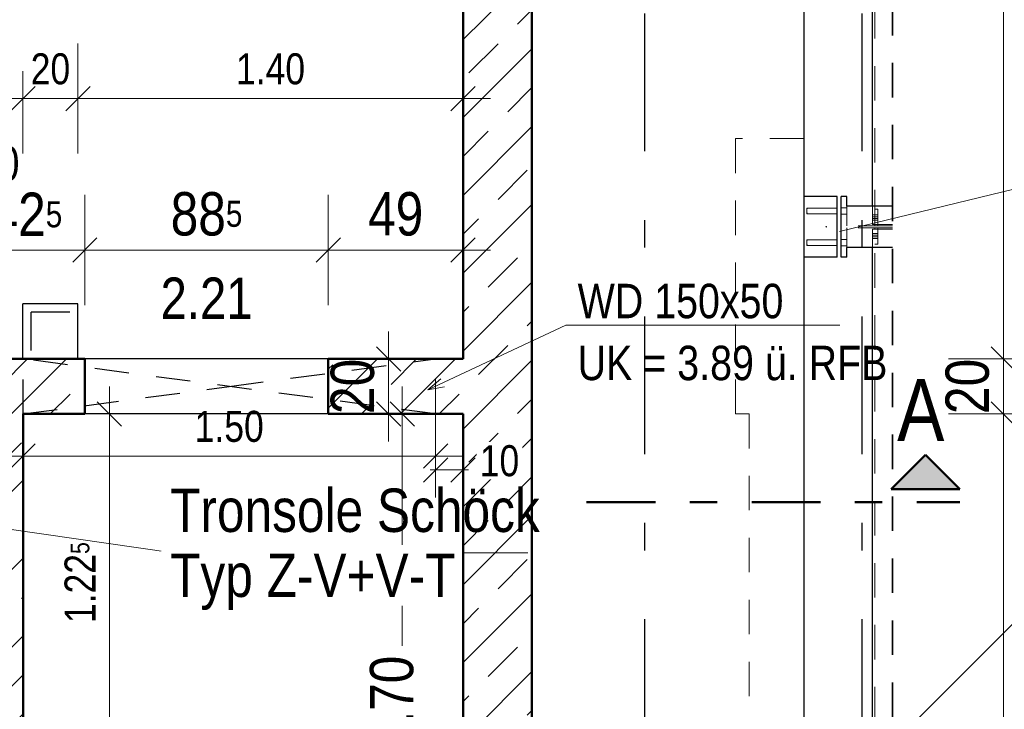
# Model space of a CAD drawing. Header units: millimetres. Extents: x 0 to 102, y -15 to 47.
# Tile 83 of 103: x 46.27 to 49.85, y 24.38 to 26.89. Entities that reach past the tile are written whole.
import ezdxf

# ---------------------------------------------------------------- set-up
doc = ezdxf.new("R2010")
doc.units = ezdxf.units.MM
for name, pattern in [('DASHDOT', [1, 0.5, -0.25, 0, -0.25]), ('DASHDOTX2', [2, 1, -0.5, 0, -0.5]), ('HIDDEN', [0.375, 0.25, -0.125])]:
    doc.linetypes.add(name, pattern=pattern)
doc.layers.add('Achsen', color=7, linetype='Continuous', lineweight=20)
doc.layers.add('Schraffuren', color=7, linetype='Continuous', lineweight=20)
doc.styles.add('Arial Narrow', font='ARIALN.TTF')
doc.dimstyles.new('Arch_Strakon_dimstyle', dxfattribs={"dimtxt": 15.75, "dimasz": 1, "dimexe": 1.25, "dimexo": 0.0625, "dimgap": 1, "dimtad": 0, "dimzin": 12, "dimdsep": 46, "dimtxsty": 'Arial Narrow', "dimblk": 'Arrowhead_Tick', "dimsah": 1, "dimcen": 0, "dimse1": 1, "dimse2": 1, "dimclrd": 6, "dimclrt": 2, "dimazin": 0, "dimtfac": 1, "dimtdec": 4, "dimtmove": 0, "dimatfit": 3, "dimldrblk": 'NONE', "dimfxl": 1, "dimtvp": 1, "dimtolj": 1, "dimtzin": 0, "dimlwd": 13, "dimarcsym": 2})
pattern_1 = [(45, (0, 0), (-0.14142136, 0.14142136), [0.15, -0.1]), (45, (-0.07071, 0.07071), (-0.14142136, 0.14142136), [])]

# ---------------------------------------------------------------- blocks, each defined once
blk = doc.blocks.new('Arrowhead_Tick')
at = {"color": 0, "linetype": 'Continuous', "lineweight": -2}
for p, q in [((0, 20), (0, -10)), ((-1, 0), (0, 0)), ((10, 0), (0, 0))]:
    blk.add_line(p, q, dxfattribs=at)
at = {"color": 2, "linetype": 'Continuous', "lineweight": 35}
blk.add_line((4.42, 4.42), (-4.42, -4.42), dxfattribs=at)
blk = doc.blocks.new('*D13')
at = {"color": 6, "linetype": 'Continuous', "lineweight": 13}
blk.add_line((50.35, 24.1145), (50.35, 26.1245), dxfattribs=at)
at = {"layer": 'Defpoints', "color": 0}
for p in [(49.206, 26.1345), (50.35, 26.1345), (49.246, 24.1045)]:
    blk.add_point(p, dxfattribs=at)
at = {"color": 6, "lineweight": 13, "xscale": 0.01, "yscale": 0.01, "zscale": 0.01}
for p, rotation in [((50.35, 26.1345), 90), ((50.35, 24.1045), 270)]:
    blk.add_blockref('Arrowhead_Tick', p, dxfattribs=dict(at, rotation=rotation))
at = {"color": 2, "lineweight": 35, "insert": (50.2196, 25.1195), "char_height": 0.1575, "attachment_point": 5, "rotation": 90, "style": 'Arial Narrow'}
blk.add_mtext('\\A1;2.03', dxfattribs=at)
blk = doc.blocks.new('_None')
blk = doc.blocks.new('*D14')
at = {"color": 6, "linetype": 'Continuous', "lineweight": 13}
blk.add_line((50.35, 26.1445), (50.35, 28.1545), dxfattribs=at)
at = {"layer": 'Defpoints', "color": 0}
for p in [(49.246, 28.1645), (50.35, 28.1645), (49.206, 26.1345)]:
    blk.add_point(p, dxfattribs=at)
at = {"color": 6, "lineweight": 13, "xscale": 0.01, "yscale": 0.01, "zscale": 0.01}
for p, rotation in [((50.35, 28.1645), 90), ((50.35, 26.1345), 270)]:
    blk.add_blockref('Arrowhead_Tick', p, dxfattribs=dict(at, rotation=rotation))
at = {"color": 2, "lineweight": 35, "insert": (50.2196, 27.1495), "char_height": 0.1575, "attachment_point": 5, "rotation": 90, "style": 'Arial Narrow'}
blk.add_mtext('\\A1;2.03', dxfattribs=at)
blk = doc.blocks.new('*D67')
at = {"layer": 'Achsen', "color": 6, "linetype": 'Continuous', "lineweight": 13}
blk.add_line((45.5, 25.4645), (45.5, 25.6445), dxfattribs=at)
at = {"layer": 'Defpoints', "color": 0}
for p in [(45.5, 25.6545), (46.5105, 25.6545), (46.5105, 25.4545)]:
    blk.add_point(p, dxfattribs=at)
at = {"layer": 'Achsen', "color": 6, "lineweight": 13, "xscale": 0.01, "yscale": 0.01, "zscale": 0.01}
for p, rotation in [((45.5, 25.6545), 90), ((45.5, 25.4545), 270)]:
    blk.add_blockref('Arrowhead_Tick', p, dxfattribs=dict(at, rotation=rotation))
at = {"layer": 'Achsen', "color": 2, "lineweight": 35, "insert": (45.3696, 25.5545), "char_height": 0.1575, "attachment_point": 5, "rotation": 90, "style": 'Arial Narrow'}
blk.add_mtext('\\A1;20', dxfattribs=at)
blk = doc.blocks.new('*D68')
at = {"layer": 'Achsen', "color": 6, "linetype": 'Continuous', "lineweight": 13}
blk.add_line((45.5, 25.6645), (45.5, 29.9545), dxfattribs=at)
at = {"layer": 'Defpoints', "color": 0}
for p in [(45.5, 29.9645), (47.8859, 29.9645), (46.5105, 25.6545)]:
    blk.add_point(p, dxfattribs=at)
at = {"layer": 'Achsen', "color": 6, "lineweight": 13, "xscale": 0.01, "yscale": 0.01, "zscale": 0.01}
for p, rotation in [((45.5, 29.9645), 90), ((45.5, 25.6545), 270)]:
    blk.add_blockref('Arrowhead_Tick', p, dxfattribs=dict(at, rotation=rotation))
at = {"layer": 'Achsen', "color": 2, "lineweight": 35, "insert": (45.3696, 27.8095), "char_height": 0.1575, "attachment_point": 5, "rotation": 90, "style": 'Arial Narrow'}
blk.add_mtext('\\A1;4.31', dxfattribs=at)
blk = doc.blocks.new('*D112')
at = {"layer": 'Achsen', "color": 6, "linetype": 'Continuous', "lineweight": 13}
blk.add_line((49.85, 22.8621), (49.85, 25.4445), dxfattribs=at)
at = {"layer": 'Defpoints', "color": 0}
for p in [(47.8859, 25.4545), (49.85, 25.4545), (47.8871, 22.8521)]:
    blk.add_point(p, dxfattribs=at)
at = {"layer": 'Achsen', "color": 6, "lineweight": 13, "xscale": 0.01, "yscale": 0.01, "zscale": 0.01}
for p, rotation in [((49.85, 25.4545), 90), ((49.85, 22.8521), 270)]:
    blk.add_blockref('Arrowhead_Tick', p, dxfattribs=dict(at, rotation=rotation))
at = {"layer": 'Achsen', "color": 2, "lineweight": 35, "insert": (49.7196, 24.1533), "char_height": 0.1575, "attachment_point": 5, "rotation": 90, "style": 'Arial Narrow'}
blk.add_mtext('\\A1;2.60', dxfattribs=at)
blk = doc.blocks.new('*D113')
at = {"layer": 'Achsen', "color": 6, "linetype": 'Continuous', "lineweight": 13}
blk.add_line((49.85, 25.4645), (49.85, 25.6445), dxfattribs=at)
at = {"layer": 'Defpoints', "color": 0}
for p in [(47.8859, 25.6545), (49.85, 25.6545), (47.8859, 25.4545)]:
    blk.add_point(p, dxfattribs=at)
at = {"layer": 'Achsen', "color": 6, "lineweight": 13, "xscale": 0.01, "yscale": 0.01, "zscale": 0.01}
for p, rotation in [((49.85, 25.6545), 90), ((49.85, 25.4545), 270)]:
    blk.add_blockref('Arrowhead_Tick', p, dxfattribs=dict(at, rotation=rotation))
at = {"layer": 'Achsen', "color": 2, "lineweight": 35, "insert": (49.7196, 25.5545), "char_height": 0.1575, "attachment_point": 5, "rotation": 90, "style": 'Arial Narrow'}
blk.add_mtext('\\A1;20', dxfattribs=at)
blk = doc.blocks.new('*D114')
at = {"layer": 'Achsen', "color": 6, "linetype": 'Continuous', "lineweight": 13}
blk.add_line((49.85, 25.6645), (49.85, 29.9545), dxfattribs=at)
at = {"layer": 'Defpoints', "color": 0}
for p in [(47.8859, 29.9645), (49.85, 29.9645), (47.8859, 25.6545)]:
    blk.add_point(p, dxfattribs=at)
at = {"layer": 'Achsen', "color": 6, "lineweight": 13, "xscale": 0.01, "yscale": 0.01, "zscale": 0.01}
for p, rotation in [((49.85, 29.9645), 90), ((49.85, 25.6545), 270)]:
    blk.add_blockref('Arrowhead_Tick', p, dxfattribs=dict(at, rotation=rotation))
at = {"layer": 'Achsen', "color": 2, "lineweight": 35, "insert": (49.7196, 27.8095), "char_height": 0.1575, "attachment_point": 5, "rotation": 90, "style": 'Arial Narrow'}
blk.add_mtext('\\A1;4.31', dxfattribs=at)
blk = doc.blocks.new('*D118')
at = {"layer": 'Achsen', "color": 6, "linetype": 'Continuous', "lineweight": 13}
blk.add_line((50.7, 19.7145), (50.7, 35.8545), dxfattribs=at)
at = {"layer": 'Defpoints', "color": 0}
for p in [(48.1357, 35.8645), (50.7, 35.8645), (48.1355, 19.7045)]:
    blk.add_point(p, dxfattribs=at)
at = {"layer": 'Achsen', "color": 6, "lineweight": 13, "xscale": 0.01, "yscale": 0.01, "zscale": 0.01}
for p, rotation in [((50.7, 35.8645), 90), ((50.7, 19.7045), 270)]:
    blk.add_blockref('Arrowhead_Tick', p, dxfattribs=dict(at, rotation=rotation))
at = {"layer": 'Achsen', "color": 2, "lineweight": 35, "insert": (50.5696, 27.7845), "char_height": 0.1575, "attachment_point": 5, "rotation": 90, "style": 'Arial Narrow'}
blk.add_mtext('\\A1;16.16', dxfattribs=at)
blk = doc.blocks.new('*D166')
at = {"layer": 'Achsen', "color": 6, "linetype": 'Continuous', "lineweight": 13}
blk.add_line((39.8657, 27.3), (47.8759, 27.3), dxfattribs=at)
at = {"layer": 'Defpoints', "color": 0}
for p in [(47.8859, 27.3), (39.8557, 26.6271), (47.8859, 25.6545)]:
    blk.add_point(p, dxfattribs=at)
at = {"layer": 'Achsen', "color": 6, "lineweight": 13, "xscale": 0.01, "yscale": 0.01, "zscale": 0.01}
blk.add_blockref('Arrowhead_Tick', (47.8859, 27.3), dxfattribs=at)
at = {"layer": 'Achsen', "color": 6, "lineweight": 13, "xscale": 0.01, "yscale": 0.01, "zscale": 0.01, "rotation": 180}
blk.add_blockref('Arrowhead_Tick', (39.8557, 27.3), dxfattribs=at)
at = {"layer": 'Achsen', "color": 2, "lineweight": 35, "insert": (43.8708, 27.4304), "char_height": 0.1575, "attachment_point": 5, "style": 'Arial Narrow'}
blk.add_mtext('\\A1;8.03', dxfattribs=at)
blk = doc.blocks.new('*D167')
at = {"layer": 'Achsen', "color": 6, "linetype": 'Continuous', "lineweight": 13}
blk.add_line((47.8959, 27.3), (48.1259, 27.3), dxfattribs=at)
at = {"layer": 'Defpoints', "color": 0}
for p in [(48.1359, 30.1645), (48.1359, 27.3), (47.8859, 25.6545)]:
    blk.add_point(p, dxfattribs=at)
at = {"layer": 'Achsen', "color": 6, "lineweight": 13, "xscale": 0.01, "yscale": 0.01, "zscale": 0.01}
blk.add_blockref('Arrowhead_Tick', (48.1359, 27.3), dxfattribs=at)
at = {"layer": 'Achsen', "color": 6, "lineweight": 13, "xscale": 0.01, "yscale": 0.01, "zscale": 0.01, "rotation": 180}
blk.add_blockref('Arrowhead_Tick', (47.8859, 27.3), dxfattribs=at)
at = {"layer": 'Achsen', "color": 2, "lineweight": 35, "insert": (48.0109, 27.4304), "char_height": 0.1575, "attachment_point": 5, "style": 'Arial Narrow'}
blk.add_mtext('\\A1;25', dxfattribs=at)
blk = doc.blocks.new('*D170')
at = {"layer": 'Achsen', "color": 6, "linetype": 'Continuous', "lineweight": 13}
blk.add_line((46.0955, 26.05), (46.5005, 26.05), dxfattribs=at)
at = {"layer": 'Defpoints', "color": 0}
for p in [(46.5105, 26.05), (46.0855, 25.6545), (46.5105, 25.6545)]:
    blk.add_point(p, dxfattribs=at)
at = {"layer": 'Achsen', "color": 6, "lineweight": 13, "xscale": 0.01, "yscale": 0.01, "zscale": 0.01}
blk.add_blockref('Arrowhead_Tick', (46.5105, 26.05), dxfattribs=at)
at = {"layer": 'Achsen', "color": 6, "lineweight": 13, "xscale": 0.01, "yscale": 0.01, "zscale": 0.01, "rotation": 180}
blk.add_blockref('Arrowhead_Tick', (46.0855, 26.05), dxfattribs=at)
at = {"layer": 'Achsen', "color": 2, "lineweight": 35, "insert": (46.298, 26.1791), "char_height": 0.1575, "attachment_point": 5, "style": 'Arial Narrow'}
blk.add_mtext('\\A1;42{\\A1;\\H.6x;\\S5;}', dxfattribs=at)
blk = doc.blocks.new('*D171')
at = {"layer": 'Achsen', "color": 6, "linetype": 'Continuous', "lineweight": 13}
blk.add_line((47.4055, 26.05), (47.8759, 26.05), dxfattribs=at)
at = {"layer": 'Defpoints', "color": 0}
for p in [(47.8859, 26.05), (47.3955, 25.6545), (47.8859, 25.6545)]:
    blk.add_point(p, dxfattribs=at)
at = {"layer": 'Achsen', "color": 6, "lineweight": 13, "xscale": 0.01, "yscale": 0.01, "zscale": 0.01}
blk.add_blockref('Arrowhead_Tick', (47.8859, 26.05), dxfattribs=at)
at = {"layer": 'Achsen', "color": 6, "lineweight": 13, "xscale": 0.01, "yscale": 0.01, "zscale": 0.01, "rotation": 180}
blk.add_blockref('Arrowhead_Tick', (47.3955, 26.05), dxfattribs=at)
at = {"layer": 'Achsen', "color": 2, "lineweight": 35, "insert": (47.6407, 26.1804), "char_height": 0.1575, "attachment_point": 5, "style": 'Arial Narrow'}
blk.add_mtext('\\A1;49', dxfattribs=at)
blk = doc.blocks.new('*D175')
at = {"layer": 'Achsen', "color": 6, "linetype": 'Continuous', "lineweight": 13}
blk.add_line((46.5205, 26.05), (47.3855, 26.05), dxfattribs=at)
at = {"layer": 'Defpoints', "color": 0}
for p in [(47.3955, 26.05), (46.5105, 25.6545), (47.3955, 25.6545)]:
    blk.add_point(p, dxfattribs=at)
at = {"layer": 'Achsen', "color": 6, "lineweight": 13, "xscale": 0.01, "yscale": 0.01, "zscale": 0.01}
blk.add_blockref('Arrowhead_Tick', (47.3955, 26.05), dxfattribs=at)
at = {"layer": 'Achsen', "color": 6, "lineweight": 13, "xscale": 0.01, "yscale": 0.01, "zscale": 0.01, "rotation": 180}
blk.add_blockref('Arrowhead_Tick', (46.5105, 26.05), dxfattribs=at)
at = {"layer": 'Achsen', "color": 2, "lineweight": 35, "insert": (46.953, 26.1804), "char_height": 0.1575, "attachment_point": 5, "style": 'Arial Narrow'}
blk.add_mtext('\\A1;88{\\A1;\\H.6x;\\S5;}', dxfattribs=at)
blk = doc.blocks.new('*D200')
at = {"layer": 'Achsen', "color": 6, "linetype": 'Continuous', "lineweight": 13}
for p, q in [((46.0605, 23.2), (46.0505, 23.2)), ((46.0705, 23.2), (46.0857, 23.2)), ((46.0957, 23.2), (46.1057, 23.2))]:
    blk.add_line(p, q, dxfattribs=at)
at = {"layer": 'Defpoints', "color": 0}
for p in [(46.0857, 25.6545), (46.0705, 23.9987), (46.0857, 23.2)]:
    blk.add_point(p, dxfattribs=at)
at = {"layer": 'Achsen', "color": 6, "lineweight": 13, "xscale": 0.01, "yscale": 0.01, "zscale": 0.01}
blk.add_blockref('Arrowhead_Tick', (46.0705, 23.2), dxfattribs=at)
at = {"layer": 'Achsen', "color": 6, "lineweight": 13, "xscale": 0.01, "yscale": 0.01, "zscale": 0.01, "rotation": 180}
blk.add_blockref('Arrowhead_Tick', (46.0857, 23.2), dxfattribs=at)
at = {"layer": 'Achsen', "color": 2, "lineweight": 35, "insert": (46.2513, 23.25), "char_height": 0.1575, "attachment_point": 5, "style": 'Arial Narrow'}
blk.add_mtext('\\A1;1{\\A1;\\H.6x;\\S5;}', dxfattribs=at)
blk = doc.blocks.new('*D203')
at = {"layer": 'Achsen', "color": 6, "linetype": 'Continuous', "lineweight": 13}
for p, q in [((47.6646, 25.4445), (47.6646, 24.6124)), ((47.6646, 23.7645), (47.6646, 24.1893))]:
    blk.add_line(p, q, dxfattribs=at)
at = {"layer": 'Defpoints', "color": 0}
for p in [(47.6646, 25.4545), (47.8859, 25.4545), (47.8871, 23.7545)]:
    blk.add_point(p, dxfattribs=at)
at = {"layer": 'Achsen', "color": 6, "lineweight": 13, "xscale": 0.01, "yscale": 0.01, "zscale": 0.01}
for p, rotation in [((47.6646, 25.4545), 90), ((47.6646, 23.7545), 270)]:
    blk.add_blockref('Arrowhead_Tick', p, dxfattribs=dict(at, rotation=rotation))
at = {"layer": 'Achsen', "color": 2, "lineweight": 35, "insert": (47.6268, 24.4008), "char_height": 0.1575, "attachment_point": 5, "rotation": 90, "style": 'Arial Narrow'}
blk.add_mtext('\\A1;1.70', dxfattribs=at)
blk = doc.blocks.new('*D204')
at = {"layer": 'Achsen', "color": 6, "linetype": 'Continuous', "lineweight": 13}
blk.add_line((47.6146, 25.4645), (47.6146, 25.6445), dxfattribs=at)
at = {"layer": 'Defpoints', "color": 0}
for p in [(47.6146, 25.6545), (47.8859, 25.6545), (47.8859, 25.4545)]:
    blk.add_point(p, dxfattribs=at)
at = {"layer": 'Achsen', "color": 6, "lineweight": 13, "xscale": 0.01, "yscale": 0.01, "zscale": 0.01}
for p, rotation in [((47.6146, 25.6545), 90), ((47.6146, 25.4545), 270)]:
    blk.add_blockref('Arrowhead_Tick', p, dxfattribs=dict(at, rotation=rotation))
at = {"layer": 'Achsen', "color": 2, "lineweight": 35, "insert": (47.4842, 25.5545), "char_height": 0.1575, "attachment_point": 5, "rotation": 90, "style": 'Arial Narrow'}
blk.add_mtext('\\A1;20', dxfattribs=at)
blk = doc.blocks.new('*D397')
at = {"layer": 'Achsen', "color": 6, "linetype": 'Continuous', "lineweight": 13}
blk.add_line((52.65, 19.9445), (52.65, 36.8546), dxfattribs=at)
at = {"layer": 'Defpoints', "color": 0}
for p in [(49.1259, 36.8646), (52.65, 36.8646), (49.126, 19.9345)]:
    blk.add_point(p, dxfattribs=at)
at = {"layer": 'Achsen', "color": 6, "lineweight": 13, "xscale": 0.01, "yscale": 0.01, "zscale": 0.01}
for p, rotation in [((52.65, 36.8646), 90), ((52.65, 19.9345), 270)]:
    blk.add_blockref('Arrowhead_Tick', p, dxfattribs=dict(at, rotation=rotation))
blk = doc.blocks.new('*D455')
at = {"color": 6, "linetype": 'Continuous', "lineweight": 13}
blk.add_line((45.7, 25.2145), (45.7, 25.4445), dxfattribs=at)
at = {"layer": 'Defpoints', "color": 0}
for p in [(45.7, 25.4545), (46.2857, 25.4545), (46.2355, 25.2045)]:
    blk.add_point(p, dxfattribs=at)
at = {"color": 6, "lineweight": 13, "xscale": 0.01, "yscale": 0.01, "zscale": 0.01}
for p, rotation in [((45.7, 25.4545), 90), ((45.7, 25.2045), 270)]:
    blk.add_blockref('Arrowhead_Tick', p, dxfattribs=dict(at, rotation=rotation))
at = {"color": 3, "lineweight": 35, "insert": (45.5926, 25.3295), "char_height": 0.1125, "attachment_point": 5, "rotation": 90, "style": 'Arial Narrow'}
blk.add_mtext('\\A1;25', dxfattribs=at)
blk = doc.blocks.new('*D668')
at = {"layer": 'Achsen', "color": 6, "linetype": 'Continuous', "lineweight": 13}
blk.add_line((46.2955, 26.6), (46.4755, 26.6), dxfattribs=at)
at = {"layer": 'Defpoints', "color": 0}
for p in [(46.4855, 26.6), (46.2855, 25.8545), (46.4855, 25.8545)]:
    blk.add_point(p, dxfattribs=at)
at = {"layer": 'Achsen', "color": 6, "lineweight": 13, "xscale": 0.01, "yscale": 0.01, "zscale": 0.01}
blk.add_blockref('Arrowhead_Tick', (46.4855, 26.6), dxfattribs=at)
at = {"layer": 'Achsen', "color": 6, "lineweight": 13, "xscale": 0.01, "yscale": 0.01, "zscale": 0.01, "rotation": 180}
blk.add_blockref('Arrowhead_Tick', (46.2855, 26.6), dxfattribs=at)
at = {"layer": 'Achsen', "color": 3, "lineweight": 35, "insert": (46.3855, 26.7074), "char_height": 0.1125, "attachment_point": 5, "style": 'Arial Narrow'}
blk.add_mtext('\\A1;20', dxfattribs=at)
blk = doc.blocks.new('*D669')
at = {"layer": 'Achsen', "color": 6, "linetype": 'Continuous', "lineweight": 13}
blk.add_line((46.4955, 26.6), (47.8759, 26.6), dxfattribs=at)
at = {"layer": 'Defpoints', "color": 0}
for p in [(47.8859, 26.6), (46.4855, 25.8545), (47.8859, 25.6545)]:
    blk.add_point(p, dxfattribs=at)
at = {"layer": 'Achsen', "color": 6, "lineweight": 13, "xscale": 0.01, "yscale": 0.01, "zscale": 0.01}
blk.add_blockref('Arrowhead_Tick', (47.8859, 26.6), dxfattribs=at)
at = {"layer": 'Achsen', "color": 6, "lineweight": 13, "xscale": 0.01, "yscale": 0.01, "zscale": 0.01, "rotation": 180}
blk.add_blockref('Arrowhead_Tick', (46.4855, 26.6), dxfattribs=at)
at = {"layer": 'Achsen', "color": 3, "lineweight": 35, "insert": (47.1857, 26.7074), "char_height": 0.1125, "attachment_point": 5, "style": 'Arial Narrow'}
blk.add_mtext('\\A1;1.40', dxfattribs=at)
blk = doc.blocks.new('*D670')
at = {"layer": 'Achsen', "color": 6, "linetype": 'Continuous', "lineweight": 13}
blk.add_line((46.2955, 25.3013), (47.7755, 25.3013), dxfattribs=at)
at = {"layer": 'Defpoints', "color": 0}
for p in [(46.2855, 25.4545), (47.7855, 25.4545), (47.7855, 25.3013)]:
    blk.add_point(p, dxfattribs=at)
at = {"layer": 'Achsen', "color": 6, "lineweight": 13, "xscale": 0.01, "yscale": 0.01, "zscale": 0.01}
blk.add_blockref('Arrowhead_Tick', (47.7855, 25.3013), dxfattribs=at)
at = {"layer": 'Achsen', "color": 6, "lineweight": 13, "xscale": 0.01, "yscale": 0.01, "zscale": 0.01, "rotation": 180}
blk.add_blockref('Arrowhead_Tick', (46.2855, 25.3013), dxfattribs=at)
at = {"layer": 'Achsen', "color": 3, "lineweight": 35, "insert": (47.0355, 25.4087), "char_height": 0.1125, "attachment_point": 5, "style": 'Arial Narrow'}
blk.add_mtext('\\A1;1.50', dxfattribs=at)
blk = doc.blocks.new('*D671')
at = {"layer": 'Achsen', "color": 6, "linetype": 'Continuous', "lineweight": 13}
for p, q in [((47.7755, 25.2513), (47.7655, 25.2513)), ((47.7855, 25.2513), (47.8859, 25.2513)), ((47.8959, 25.2513), (47.9059, 25.2513))]:
    blk.add_line(p, q, dxfattribs=at)
at = {"layer": 'Defpoints', "color": 0}
for p in [(47.7855, 25.4545), (47.8859, 25.4545), (47.8859, 25.2513)]:
    blk.add_point(p, dxfattribs=at)
at = {"layer": 'Achsen', "color": 6, "lineweight": 13, "xscale": 0.01, "yscale": 0.01, "zscale": 0.01}
blk.add_blockref('Arrowhead_Tick', (47.7855, 25.2513), dxfattribs=at)
at = {"layer": 'Achsen', "color": 6, "lineweight": 13, "xscale": 0.01, "yscale": 0.01, "zscale": 0.01, "rotation": 180}
blk.add_blockref('Arrowhead_Tick', (47.8859, 25.2513), dxfattribs=at)
at = {"layer": 'Achsen', "color": 3, "lineweight": 35, "insert": (48.0181, 25.2839), "char_height": 0.1125, "attachment_point": 5, "style": 'Arial Narrow', "bg_fill": 3, "box_fill_scale": 1.1, "bg_fill_color": 256, "bg_fill_true_color": 13158600, "bg_fill_transparency": 0}
blk.add_mtext('\\A1;10', dxfattribs=at)
blk = doc.blocks.new('*D718')
at = {"color": 6, "linetype": 'Continuous', "lineweight": 13}
blk.add_line((46.6, 24.2395), (46.6, 25.4445), dxfattribs=at)
at = {"layer": 'Defpoints', "color": 0}
for p in [(46.286, 25.4545), (46.6, 25.4545), (46.2857, 24.2295)]:
    blk.add_point(p, dxfattribs=at)
at = {"color": 6, "lineweight": 13, "xscale": 0.01, "yscale": 0.01, "zscale": 0.01}
for p, rotation in [((46.6, 25.4545), 90), ((46.6, 24.2295), 270)]:
    blk.add_blockref('Arrowhead_Tick', p, dxfattribs=dict(at, rotation=rotation))
at = {"color": 3, "lineweight": 35, "insert": (46.4935, 24.842), "char_height": 0.1125, "attachment_point": 5, "rotation": 90, "style": 'Arial Narrow'}
blk.add_mtext('\\A1;1.22{\\A1;\\H.6x;\\S5;}', dxfattribs=at)

msp = doc.modelspace()

# ---------------------------------------------------------------- hatches: boundary and pattern name
at = {"lineweight": 25, "true_color": 0x0000ff}
msp.add_hatch(color=5, dxfattribs=at).paths.add_polyline_path([(49.5672629, 25.3060611), (49.4422629, 25.1810611), (49.6922629, 25.1810611)])
at = {"layer": 'Schraffuren', "lineweight": 13}
h = msp.add_hatch(dxfattribs=at)
h.set_pattern_fill('bB', color=6, scale=0.01, angle=45, style=0, pattern_type=2)
h.set_pattern_definition(pattern_1)
h.paths.add_polyline_path([(48.1358675, 19.7044743), (47.8858675, 19.9544743), (47.8858675, 30.1644613), (48.1358675, 30.1644646)])
h = msp.add_hatch(dxfattribs=at)
h.set_pattern_fill('bB', color=6, scale=0.01, angle=45, style=0, pattern_type=2)
h.set_pattern_definition(pattern_1)
h.paths.add_polyline_path([(46.5105086, 25.4544793), (46.0856915, 25.4544793), (46.0856915, 25.6544793), (46.5105086, 25.6544793)])
h = msp.add_hatch(dxfattribs=at)
h.set_pattern_fill('bB', color=6, scale=0.01, angle=45, style=0, pattern_type=2)
h.set_pattern_definition(pattern_1)
h.paths.add_polyline_path([(47.8858675, 25.6544793), (47.8858675, 25.4544793), (47.3955086, 25.4544793), (47.3955086, 25.6544793)])
h = msp.add_hatch(dxfattribs=at)
h.set_pattern_fill('bB', color=6, scale=0.01, angle=45, style=0, pattern_type=2)
h.set_pattern_definition(pattern_1)
h.paths.add_polyline_path([(46.2856915, 25.4544793), (46.2856915, 19.954471), (46.0856915, 19.954471), (46.0856915, 25.4544793)])

# ---------------------------------------------------------------- linework, layer by layer
at = {"color": 2, "linetype": 'HIDDEN', "lineweight": 35, "ltscale": 0.5}
msp.add_line((49.4466279, 19.1794708), (49.4466279, 37.4641182), dxfattribs=at)
at = {"color": 4, "linetype": 'Continuous', "lineweight": 50}
for p, q in [((48.1358675, 19.7044743), (48.1358675, 30.1644646)), ((47.8858675, 25.6544793), (47.8858675, 29.9644613)), ((46.5105086, 25.6544793), (46.0856915, 25.6544793)), ((46.5105086, 25.4544793), (46.5105086, 25.6544793)), ((47.8858675, 25.6544793), (47.3955086, 25.6544793)), ((47.3955086, 25.4544793), (47.3955086, 25.6544793)), ((46.5105086, 25.4544793), (46.2856915, 25.4544793)), ((46.2856915, 22.8521016), (46.2856915, 25.4544793)), ((49.5672629, 25.3060611), (49.4422629, 25.1810611)), ((49.6922629, 25.1810611), (49.5672629, 25.3060611)), ((49.4422629, 25.1810611), (49.6922629, 25.1810611))]:
    msp.add_line(p, q, dxfattribs=at)
at = {"color": 6, "linetype": 'HIDDEN', "lineweight": 13, "ltscale": 0.5}
for p, q in [((49.3830518, 26.1430208), (49.3830518, 28.1559208)), ((49.1260463, 26.4544948), (48.8760463, 26.4544948)), ((48.8760463, 25.6544948), (48.8760463, 26.4544948)), ((49.2807463, 26.1380208), (49.2807463, 26.2094708)), ((49.3745518, 26.1430208), (49.3745518, 26.2094708)), ((49.1359437, 26.1845388), (49.1359437, 26.187943)), ((49.1359438, 26.1959986), (49.1359439, 26.1994028)), ((49.1359623, 26.199388), (49.1359623, 26.2016675)), ((49.1359626, 26.182274), (49.1359626, 26.1845535)), ((49.1360088, 26.1845535), (49.1360092, 26.187943)), ((49.1360091, 26.1959793), (49.1360091, 26.199388)), ((49.1360091, 26.1919604), (49.1360091, 26.1959793)), ((49.1360092, 26.187943), (49.1360091, 26.1919604)), ((49.1360257, 26.1814708), (49.1360258, 26.1822661)), ((49.2460463, 26.1814703), (49.1360271, 26.1814708)), ((49.2460463, 26.2024703), (49.1360272, 26.2024708)), ((49.1360272, 26.2024708), (49.1360273, 26.2016675)), ((49.1360272, 26.2016755), (49.1360272, 26.2024708)), ((49.1360285, 26.182274), (49.1360286, 26.1814708)), ((49.1361303, 26.1845388), (49.1361303, 26.1822661)), ((49.1361308, 26.2016755), (49.1361307, 26.1994028)), ((49.2807463, 26.2034592), (49.2607463, 26.2034593)), ((49.2807463, 26.2034592), (49.2607463, 26.2034593)), ((49.2807463, 26.1804593), (49.2607463, 26.1804593)), ((49.2807463, 26.1804593), (49.2607463, 26.1804593)), ((49.3830526, 26.1775208), (49.3745526, 26.1775208)), ((49.3830526, 26.1710208), (49.3745526, 26.1710208)), ((49.3930518, 26.1980208), (49.3830518, 26.1980208)), ((49.3930518, 26.1775208), (49.3830526, 26.1775208)), ((49.3930518, 26.1710208), (49.3830526, 26.1710208)), ((49.3930518, 26.1380208), (49.3930518, 26.1980208)), ((49.4466279, 26.1380208), (49.2807463, 26.1380208)), ((49.3830526, 26.1650208), (49.3745526, 26.1650208)), ((49.3830526, 26.1585208), (49.3745526, 26.1585208)), ((49.4466279, 26.1430208), (49.3745526, 26.1430208)), ((49.3830518, 26.1380208), (49.3830518, 26.1430208)), ((49.3930518, 26.1650208), (49.3830526, 26.1650208)), ((49.3930518, 26.1585208), (49.3830526, 26.1585208)), ((49.2807463, 26.0594708), (49.2807463, 26.1309208)), ((49.4466279, 26.1309208), (49.2807463, 26.1309208)), ((49.3745518, 26.0594708), (49.3745518, 26.1259208)), ((49.4466279, 26.1259208), (49.3745526, 26.1259208)), ((49.3830526, 26.1104208), (49.3745526, 26.1104208)), ((49.3830526, 26.1039208), (49.3745526, 26.1039208)), ((49.3830526, 26.0979208), (49.3745526, 26.0979208)), ((49.3830518, 26.1259208), (49.3830518, 26.1309208)), ((49.3830518, 24.1130208), (49.3830518, 26.1259208)), ((49.3930518, 26.1104208), (49.3830526, 26.1104208)), ((49.3930518, 26.1039208), (49.3830526, 26.1039208)), ((49.3930518, 26.0979208), (49.3830526, 26.0979208)), ((49.3930518, 26.0709208), (49.3930518, 26.1309208)), ((49.1359421, 26.0695388), (49.1359422, 26.072943)), ((49.1359423, 26.0809986), (49.1359423, 26.0844028)), ((49.1359641, 26.084388), (49.1359641, 26.0866675)), ((49.1359644, 26.067274), (49.1359643, 26.0695535)), ((49.1360093, 26.0695535), (49.1360096, 26.072943)), ((49.1360096, 26.0809793), (49.1360096, 26.084388)), ((49.1360096, 26.0769604), (49.1360096, 26.0809793)), ((49.1360096, 26.072943), (49.1360096, 26.0769604)), ((49.1360174, 26.0664708), (49.1360174, 26.0672661)), ((49.1360189, 26.0866755), (49.1360189, 26.0874708)), ((49.2460463, 26.0664703), (49.1360267, 26.0664708)), ((49.2460463, 26.0874703), (49.1360268, 26.0874708)), ((49.1360344, 26.0874708), (49.1360345, 26.0866675)), ((49.1360357, 26.067274), (49.1360357, 26.0664708)), ((49.1361275, 26.0695388), (49.1361274, 26.0672661)), ((49.1361279, 26.0866755), (49.1361279, 26.0844028)), ((49.2807463, 26.0884594), (49.2607463, 26.0884595)), ((49.2807463, 26.0884594), (49.2607463, 26.0884595)), ((49.2807463, 26.0654594), (49.2607463, 26.0654595)), ((49.2807463, 26.0654594), (49.2607463, 26.0654595)), ((49.3830526, 26.0914208), (49.3745526, 26.0914208)), ((49.3930518, 26.0709208), (49.3830518, 26.0709208)), ((49.3930518, 26.0914208), (49.3830526, 26.0914208)), ((46.2855086, 25.4544793), (46.2855086, 25.6544793)), ((46.2860463, 25.4544948), (46.2860463, 25.6544793)), ((48.8760463, 25.4544948), (48.8760463, 25.6544948)), ((46.2856915, 25.4544793), (46.2855442, 25.4544793)), ((48.9260463, 25.4544793), (48.8760463, 25.4544793)), ((48.9260463, 23.7544948), (48.9260463, 25.4544948))]:
    msp.add_line(p, q, dxfattribs=at)
at = {"color": 4, "linetype": 'DASHDOT', "lineweight": 50, "ltscale": 0.5}
msp.add_line((48.3349052, 25.1347119), (49.6922629, 25.1347119), dxfattribs=at)
at = {"color": 9, "linetype": 'Continuous', "lineweight": 0}
msp.add_circle((49.2060463, 26.1344708), 0.00111, dxfattribs=at)
at = {"layer": 'Achsen', "color": 3, "linetype": 'DASHDOTX2', "lineweight": 25, "ltscale": 0.5}
for p, q in [((48.5456957, 39.0086435), (48.5456957, 13.2571345)), ((49.3356957, 39.0086435), (49.3356957, 13.2571345))]:
    msp.add_line(p, q, dxfattribs=at)
at = {"layer": 'Achsen', "color": 3, "linetype": 'Continuous', "lineweight": 25}
for p, q in [((49.1260463, 22.1544708), (49.1260463, 36.2444743)), ((49.3745518, 26.2094708), (49.3745518, 28.0894708)), ((49.2460463, 26.2444708), (49.1260463, 26.2444708)), ((49.2460463, 26.0244708), (49.2460463, 26.2444708)), ((49.2807463, 26.2444708), (49.2607463, 26.2444708)), ((49.2607463, 26.0244708), (49.2607463, 26.2444708)), ((49.2807463, 26.2094708), (49.2807463, 26.2444708)), ((49.4466279, 26.2094708), (49.2807463, 26.2094708)), ((49.4466279, 26.0594708), (49.2807463, 26.0594708)), ((49.2807463, 26.0244708), (49.2807463, 26.0594708)), ((49.3745518, 24.1794708), (49.3745518, 26.0594708)), ((49.2460463, 26.0244708), (49.1260463, 26.0244708)), ((49.2807463, 26.0244708), (49.2607463, 26.0244708)), ((46.2855086, 25.6544793), (46.2855086, 25.8544793)), ((46.4855453, 25.8544793), (46.2855453, 25.8544793)), ((46.4855453, 25.6544793), (46.4855453, 25.8544793)), ((46.4555453, 25.8244793), (46.3155453, 25.8244793)), ((46.3155453, 25.6844793), (46.3155453, 25.8244793)), ((47.3955086, 25.6544793), (46.5105086, 25.6544793)), ((47.3955086, 25.4544793), (46.5105086, 25.4544793))]:
    msp.add_line(p, q, dxfattribs=at)
at = {"layer": 'Achsen', "color": 5, "linetype": 'Continuous', "lineweight": 18}
for p, q in [((51.9735456, 26.7800282), (49.2461368, 24.0545788)), ((51.9735456, 26.7800282), (49.2538199, 26.1169502)), ((48.2594239, 25.7774319), (47.7572426, 25.5425406)), ((49.2556868, 25.7774319), (48.2594239, 25.7774319)), ((47.7572426, 25.5425406), (47.8047796, 25.5825244)), ((47.8184027, 25.5533991), (47.7572426, 25.5425406)), ((46.8319446, 24.9502997), (46.2355086, 25.0364793)), ((48.120997, 24.9502997), (46.8319446, 24.9502997))]:
    msp.add_line(p, q, dxfattribs=at)
at = {"layer": 'Achsen', "color": 3, "linetype": 'HIDDEN', "lineweight": 25, "ltscale": 0.5}
for p, q in [((47.0355442, 25.5544793), (47.7855442, 25.6544793)), ((46.2855442, 25.4544793), (47.0355442, 25.5544793))]:
    msp.add_line(p, q, dxfattribs=at)

# ---------------------------------------------------------------- texts
at = {"color": 4, "lineweight": 50, "style": 'Arial Narrow'}
msp.add_text('A', height=0.225, dxfattribs=at).set_placement((49.4637629, 25.3560611))
at = {"layer": 'Achsen', "color": 3, "lineweight": 25, "style": 'Arial Narrow'}
for s, p in [('DD 20x20', (45.6362967, 26.3015383)), ('WD 150x50', (48.302251, 25.8022857)), ('UK = 3.89 ü. RFB', (48.302251, 25.5772857))]:
    msp.add_text(s, height=0.125, dxfattribs=at).set_placement(p)
at = {"layer": 'Achsen', "color": 2, "lineweight": 35, "insert": (46.9530086, 25.875), "char_height": 0.15, "attachment_point": 5, "line_spacing_factor": 0.9, "style": 'Arial Narrow'}
msp.add_mtext('2.21', dxfattribs=at)

# ---------------------------------------------------------------- dimensions: what is measured, and where the dimension line sits
at = {"lineweight": 35}
for base, p1, p2, text, override, picture, middle in [((50.35, 28.164471), (49.2060463, 26.1344708), (49.2460463, 28.164471), '2.03', {"dimscale": 0.01, "dimtxt": 15.75, "dimasz": 1, "dimgap": 5, "dimtad": 1, "dimjust": 0, "dimtih": 0, "dimtoh": 0, "dimdec": 5, "dimdsep": 46, "dimtxsty": 'Arial Narrow', "dimclrd": 6, "dimclrt": 2, "dimtix": 1, "dimtofl": 255, "dimtmove": 0, "dimatfit": 2, "dimfxl": 0, "dimfxlon": 0, "dimtvp": 31.746032, "dimlwd": 13}, '*D14', (50.35, 27.1494709)), ((50.35, 26.1344708), (49.2460463, 24.104471), (49.2060463, 26.1344708), '2.03', {"dimscale": 0.01, "dimtxt": 15.75, "dimasz": 1, "dimgap": 5, "dimtad": 1, "dimjust": 0, "dimtih": 0, "dimtoh": 0, "dimdec": 5, "dimdsep": 46, "dimtxsty": 'Arial Narrow', "dimclrd": 6, "dimclrt": 2, "dimtix": 1, "dimtofl": 255, "dimtmove": 0, "dimatfit": 2, "dimfxl": 0, "dimfxlon": 0, "dimtvp": 31.746032, "dimlwd": 13}, '*D13', (50.35, 25.1194709)), ((45.7, 25.4544793), (46.2355086, 25.2044793), (46.2856915, 25.4544793), '25', {"dimscale": 0.01, "dimtxt": 11.25, "dimasz": 1, "dimgap": 5, "dimtad": 1, "dimjust": 0, "dimtih": 0, "dimtoh": 0, "dimdec": 3, "dimdsep": 46, "dimtxsty": 'Arial Narrow', "dimclrd": 6, "dimclrt": 3, "dimtix": 1, "dimtofl": 255, "dimtmove": 0, "dimatfit": 2, "dimfxl": 0, "dimfxlon": 0, "dimtvp": 44.444444, "dimlwd": 13}, '*D455', (45.7, 25.3294793)), ((46.6, 25.4544948), (46.2856915, 24.2294948), (46.2860463, 25.4544948), '1.22{\\A1;\\H.6x;\\S5;}', {"dimscale": 0.01, "dimtxt": 11.25, "dimasz": 1, "dimgap": 5, "dimtad": 1, "dimjust": 0, "dimtih": 0, "dimtoh": 0, "dimdec": 5, "dimdsep": 46, "dimtxsty": 'Arial Narrow', "dimclrd": 6, "dimclrt": 3, "dimtix": 1, "dimtofl": 255, "dimtmove": 0, "dimatfit": 2, "dimfxl": 0, "dimfxlon": 0, "dimtvp": 44.444444, "dimlwd": 13}, '*D718', (46.6, 24.8419948))]:
    dim = msp.add_linear_dim(base=base, p1=p1, p2=p2, angle=90, text=text, dimstyle='Arch_Strakon_dimstyle', override=override, dxfattribs=at)
    dim.commit()
    dim.dimension.update_dxf_attribs({"geometry": picture, "text_midpoint": middle, "dimtype": 160})
at = {"layer": 'Achsen', "lineweight": 35}
for base, p1, p2, text, override, picture, middle in [((52.65, 36.8646244), (49.1260463, 19.9344708), (49.1258963, 36.8646244), ' ', {"dimscale": 0.01, "dimtxt": 15, "dimasz": 1, "dimgap": 5, "dimtad": 1, "dimjust": 0, "dimtih": 0, "dimtoh": 0, "dimdec": 5, "dimdsep": 46, "dimtxsty": 'Arial Narrow', "dimclrd": 6, "dimclrt": 2, "dimtix": 1, "dimtofl": 255, "dimtmove": 0, "dimatfit": 2, "dimfxl": 0, "dimfxlon": 0, "dimtvp": 33.333333, "dimlwd": 13}, '*D397', (52.65, 28.3995476)), ((50.7, 35.8644792), (48.1354615, 19.704471), (48.1356918, 35.8644792), '16.16', {"dimscale": 0.01, "dimtxt": 15.75, "dimasz": 1, "dimgap": 5, "dimtad": 1, "dimjust": 0, "dimtih": 0, "dimtoh": 0, "dimdec": 5, "dimdsep": 46, "dimtxsty": 'Arial Narrow', "dimclrd": 6, "dimclrt": 2, "dimtix": 1, "dimtofl": 255, "dimtmove": 0, "dimatfit": 2, "dimfxl": 0, "dimfxlon": 0, "dimtvp": 31.746032, "dimlwd": 13}, '*D118', (50.7, 27.7844751)), ((45.5, 29.9644613), (46.5105086, 25.6544793), (47.8858675, 29.9644613), '4.31', {"dimscale": 0.01, "dimtxt": 15.75, "dimasz": 1, "dimgap": 5, "dimtad": 1, "dimjust": 0, "dimtih": 0, "dimtoh": 0, "dimdec": 5, "dimdsep": 46, "dimtxsty": 'Arial Narrow', "dimclrd": 6, "dimclrt": 2, "dimtix": 1, "dimtofl": 255, "dimtmove": 0, "dimatfit": 2, "dimfxl": 0, "dimfxlon": 0, "dimtvp": 31.746032, "dimlwd": 13}, '*D68', (45.5, 27.8094703)), ((49.85, 29.9644613), (47.8858675, 25.6544793), (47.8858675, 29.9644613), '4.31', {"dimscale": 0.01, "dimtxt": 15.75, "dimasz": 1, "dimgap": 5, "dimtad": 1, "dimjust": 0, "dimtih": 0, "dimtoh": 0, "dimdec": 5, "dimdsep": 46, "dimtxsty": 'Arial Narrow', "dimclrd": 6, "dimclrt": 2, "dimtix": 1, "dimtofl": 255, "dimtmove": 0, "dimatfit": 2, "dimfxl": 0, "dimfxlon": 0, "dimtvp": 31.746032, "dimlwd": 13}, '*D114', (49.85, 27.8094703)), ((45.5, 25.6544793), (46.5105086, 25.4544793), (46.5105086, 25.6544793), '20', {"dimscale": 0.01, "dimtxt": 15.75, "dimasz": 1, "dimgap": 5, "dimtad": 1, "dimjust": 0, "dimtih": 0, "dimtoh": 0, "dimdec": 5, "dimdsep": 46, "dimtxsty": 'Arial Narrow', "dimclrd": 6, "dimclrt": 2, "dimtix": 1, "dimtofl": 255, "dimtmove": 0, "dimatfit": 2, "dimfxl": 0, "dimfxlon": 0, "dimtvp": 31.746032, "dimlwd": 13}, '*D67', (45.5, 25.5544793)), ((47.614637, 25.6544793), (47.8858675, 25.4544793), (47.8858675, 25.6544793), '20', {"dimscale": 0.01, "dimtxt": 15.75, "dimasz": 1, "dimgap": 5, "dimtad": 1, "dimjust": 0, "dimtih": 0, "dimtoh": 0, "dimdec": 5, "dimdsep": 46, "dimtxsty": 'Arial Narrow', "dimclrd": 6, "dimclrt": 2, "dimtix": 1, "dimtofl": 255, "dimtmove": 0, "dimatfit": 2, "dimfxl": 0, "dimfxlon": 0, "dimtvp": 31.746032, "dimlwd": 13}, '*D204', (47.614637, 25.5544793)), ((49.85, 25.6544793), (47.8858675, 25.4544793), (47.8858675, 25.6544793), '20', {"dimscale": 0.01, "dimtxt": 15.75, "dimasz": 1, "dimgap": 5, "dimtad": 1, "dimjust": 0, "dimtih": 0, "dimtoh": 0, "dimdec": 5, "dimdsep": 46, "dimtxsty": 'Arial Narrow', "dimclrd": 6, "dimclrt": 2, "dimtix": 1, "dimtofl": 255, "dimtmove": 0, "dimatfit": 2, "dimfxl": 0, "dimfxlon": 0, "dimtvp": 31.746032, "dimlwd": 13}, '*D113', (49.85, 25.5544793)), ((47.664637, 25.4544793), (47.8871049, 23.7544742), (47.8858675, 25.4544793), '1.70', {"dimscale": 0.01, "dimtxt": 15.75, "dimasz": 1, "dimgap": 5, "dimtad": 0, "dimjust": 0, "dimtih": 0, "dimtoh": 0, "dimdec": 5, "dimdsep": 46, "dimtxsty": 'Arial Narrow', "dimclrd": 6, "dimclrt": 2, "dimtix": 0, "dimtofl": 255, "dimtmove": 2, "dimatfit": 2, "dimfxl": 0, "dimfxlon": 0, "dimtvp": 31.746032, "dimlwd": 13}, '*D203', (47.6268309, 24.4008316)), ((49.85, 25.4544793), (47.8871049, 22.8521016), (47.8858675, 25.4544793), '2.60', {"dimscale": 0.01, "dimtxt": 15.75, "dimasz": 1, "dimgap": 5, "dimtad": 1, "dimjust": 0, "dimtih": 0, "dimtoh": 0, "dimdec": 5, "dimdsep": 46, "dimtxsty": 'Arial Narrow', "dimclrd": 6, "dimclrt": 2, "dimtix": 1, "dimtofl": 255, "dimtmove": 0, "dimatfit": 2, "dimfxl": 0, "dimfxlon": 0, "dimtvp": 31.746032, "dimlwd": 13}, '*D112', (49.85, 24.1532905))]:
    dim = msp.add_linear_dim(base=base, p1=p1, p2=p2, angle=90, text=text, dimstyle='Arch_Strakon_dimstyle', override=override, dxfattribs=at)
    dim.commit()
    dim.dimension.update_dxf_attribs({"geometry": picture, "text_midpoint": middle, "dimtype": 160})
for base, p1, p2, text, override, picture, middle in [((48.1358675, 27.3), (47.8858675, 25.6544793), (48.1358675, 30.1644646), '25', {"dimscale": 0.01, "dimtxt": 15.75, "dimasz": 1, "dimgap": 5, "dimtad": 1, "dimjust": 0, "dimtih": 0, "dimtoh": 0, "dimdec": 5, "dimdsep": 46, "dimtxsty": 'Arial Narrow', "dimclrd": 6, "dimclrt": 2, "dimtix": 1, "dimtofl": 255, "dimtmove": 0, "dimatfit": 2, "dimfxl": 0, "dimfxlon": 0, "dimtvp": 31.746032, "dimlwd": 13}, '*D167', (48.0108675, 27.3)), ((47.8858675, 27.3), (39.8556979, 26.6271029), (47.8858675, 25.6544793), '8.03', {"dimscale": 0.01, "dimtxt": 15.75, "dimasz": 1, "dimgap": 5, "dimtad": 1, "dimjust": 0, "dimtih": 0, "dimtoh": 0, "dimdec": 5, "dimdsep": 46, "dimtxsty": 'Arial Narrow', "dimclrd": 6, "dimclrt": 2, "dimtix": 1, "dimtofl": 255, "dimtmove": 0, "dimatfit": 2, "dimfxl": 0, "dimfxlon": 0, "dimtvp": 31.746032, "dimlwd": 13}, '*D166', (43.8707827, 27.3)), ((46.4855453, 26.6), (46.2855086, 25.8544793), (46.4855453, 25.8544793), '20', {"dimscale": 0.01, "dimtxt": 11.25, "dimasz": 1, "dimgap": 5, "dimtad": 1, "dimjust": 0, "dimtih": 0, "dimtoh": 0, "dimdec": 5, "dimdsep": 46, "dimtxsty": 'Arial Narrow', "dimclrd": 6, "dimclrt": 3, "dimtix": 1, "dimtofl": 255, "dimtmove": 0, "dimatfit": 2, "dimfxl": 0, "dimfxlon": 0, "dimtvp": 44.444444, "dimlwd": 13}, '*D668', (46.3855269, 26.6)), ((47.8858675, 26.6), (46.4855453, 25.8544793), (47.8858675, 25.6544793), '1.40', {"dimscale": 0.01, "dimtxt": 11.25, "dimasz": 1, "dimgap": 5, "dimtad": 1, "dimjust": 0, "dimtih": 0, "dimtoh": 0, "dimdec": 5, "dimdsep": 46, "dimtxsty": 'Arial Narrow', "dimclrd": 6, "dimclrt": 3, "dimtix": 1, "dimtofl": 255, "dimtmove": 0, "dimatfit": 2, "dimfxl": 0, "dimfxlon": 0, "dimtvp": 44.444444, "dimlwd": 13}, '*D669', (47.1857064, 26.6)), ((46.5105086, 26.05), (46.0855086, 25.6544793), (46.5105086, 25.6544793), '42{\\A1;\\H.6x;\\S5;}', {"dimscale": 0.01, "dimtxt": 15.75, "dimasz": 1, "dimgap": 5, "dimtad": 1, "dimjust": 0, "dimtih": 0, "dimtoh": 0, "dimdec": 5, "dimdsep": 46, "dimtxsty": 'Arial Narrow', "dimclrd": 6, "dimclrt": 2, "dimtix": 1, "dimtofl": 255, "dimtmove": 0, "dimatfit": 2, "dimfxl": 0, "dimfxlon": 0, "dimtvp": 31.746032, "dimlwd": 13}, '*D170', (46.2980086, 26.05)), ((47.3955086, 26.05), (46.5105086, 25.6544793), (47.3955086, 25.6544793), '88{\\A1;\\H.6x;\\S5;}', {"dimscale": 0.01, "dimtxt": 15.75, "dimasz": 1, "dimgap": 5, "dimtad": 1, "dimjust": 0, "dimtih": 0, "dimtoh": 0, "dimdec": 5, "dimdsep": 46, "dimtxsty": 'Arial Narrow', "dimclrd": 6, "dimclrt": 2, "dimtix": 1, "dimtofl": 255, "dimtmove": 0, "dimatfit": 2, "dimfxl": 0, "dimfxlon": 0, "dimtvp": 31.746032, "dimlwd": 13}, '*D175', (46.9530086, 26.05)), ((47.8858675, 26.05), (47.3955086, 25.6544793), (47.8858675, 25.6544793), '49', {"dimscale": 0.01, "dimtxt": 15.75, "dimasz": 1, "dimgap": 5, "dimtad": 1, "dimjust": 0, "dimtih": 0, "dimtoh": 0, "dimdec": 5, "dimdsep": 46, "dimtxsty": 'Arial Narrow', "dimclrd": 6, "dimclrt": 2, "dimtix": 1, "dimtofl": 255, "dimtmove": 0, "dimatfit": 2, "dimfxl": 0, "dimfxlon": 0, "dimtvp": 31.746032, "dimlwd": 13}, '*D171', (47.6406881, 26.05)), ((46.0856915, 23.2), (46.0705086, 23.9986951), (46.0856915, 25.6544793), '1{\\A1;\\H.6x;\\S5;}', {"dimscale": 0.01, "dimtxt": 15.75, "dimasz": 1, "dimgap": 5, "dimtad": 1, "dimjust": 4, "dimtih": 0, "dimtoh": 0, "dimdec": 5, "dimdsep": 46, "dimtxsty": 'Arial Narrow', "dimclrd": 6, "dimclrt": 2, "dimtix": 0, "dimtofl": 255, "dimtmove": 2, "dimatfit": 2, "dimfxl": 0, "dimfxlon": 0, "dimtvp": 31.746032, "dimlwd": 13}, '*D200', (46.2512634, 23.25)), ((47.7855442, 25.3013055), (46.2855442, 25.4544793), (47.7855442, 25.4544793), '1.50', {"dimscale": 0.01, "dimtxt": 11.25, "dimasz": 1, "dimgap": 5, "dimtad": 1, "dimjust": 0, "dimtih": 0, "dimtoh": 0, "dimdec": 5, "dimdsep": 46, "dimtxsty": 'Arial Narrow', "dimclrd": 6, "dimclrt": 3, "dimtix": 1, "dimtofl": 255, "dimtmove": 0, "dimatfit": 2, "dimfxl": 0, "dimfxlon": 0, "dimtvp": 44.444444, "dimlwd": 13}, '*D670', (47.0355442, 25.3013055))]:
    dim = msp.add_linear_dim(base=base, p1=p1, p2=p2, text=text, dimstyle='Arch_Strakon_dimstyle', override=override, dxfattribs=at)
    dim.commit()
    dim.dimension.update_dxf_attribs({"geometry": picture, "text_midpoint": middle, "dimtype": 160})

# ---------------------------------------------------------------- next in the draw order: texts
at = {"layer": 'Achsen', "color": 2, "lineweight": 35, "insert": (46.820505, 24.7424695), "char_height": 0.1575, "attachment_point": 7, "line_spacing_factor": 0.9, "style": 'Arial Narrow', "bg_fill": 3, "box_fill_scale": 1.2, "bg_fill_color": 256, "bg_fill_true_color": 13158600, "bg_fill_transparency": 0}
msp.add_mtext('Typ Z-V+V-T', dxfattribs=at)

# ---------------------------------------------------------------- next in the draw order: dimensions: what is measured, and where the dimension line sits
at = {"layer": 'Achsen', "lineweight": 35}
dim = msp.add_linear_dim(base=(47.8858675, 25.2513055), p1=(47.7855442, 25.4544793), p2=(47.8858675, 25.4544793), text='10', dimstyle='Arch_Strakon_dimstyle', override={"dimscale": 0.01, "dimtxt": 11.25, "dimasz": 1, "dimgap": 5, "dimtad": 0, "dimjust": 0, "dimtih": 0, "dimtoh": 0, "dimdec": 5, "dimdsep": 46, "dimtxsty": 'Arial Narrow', "dimclrd": 6, "dimclrt": 3, "dimtix": 0, "dimtofl": 255, "dimtmove": 2, "dimatfit": 2, "dimfxl": 0, "dimfxlon": 0, "dimtvp": 44.444444, "dimtfill": 1, "dimtfillclr": 7, "dimlwd": 13}, dxfattribs=at)
dim.commit()
dim.dimension.update_dxf_attribs({"geometry": '*D671', "text_midpoint": (48.0180954, 25.2838666), "dimtype": 160})

# ---------------------------------------------------------------- next in the draw order: linework, layer by layer
at = {"color": 6, "linetype": 'HIDDEN', "lineweight": 13, "ltscale": 0.5}
msp.add_line((47.7855442, 25.4544793), (47.7855442, 25.6544793), dxfattribs=at)
at = {"color": 4, "linetype": 'Continuous', "lineweight": 50}
for p, q in [((47.8858675, 25.4544793), (47.3955086, 25.4544793)), ((47.8858675, 22.8521016), (47.8858675, 25.4544793))]:
    msp.add_line(p, q, dxfattribs=at)
at = {"layer": 'Achsen', "color": 3, "linetype": 'HIDDEN', "lineweight": 25, "ltscale": 0.5}
msp.add_line((47.7855442, 25.4544793), (46.2855442, 25.6544793), dxfattribs=at)

# ---------------------------------------------------------------- next in the draw order: texts
at = {"layer": 'Achsen', "color": 2, "lineweight": 35, "style": 'Arial Narrow'}
msp.add_text('Tronsole Schöck', height=0.1575, dxfattribs=at).set_placement((46.820505, 25.0259695))

doc.saveas('drawing.dxf')
